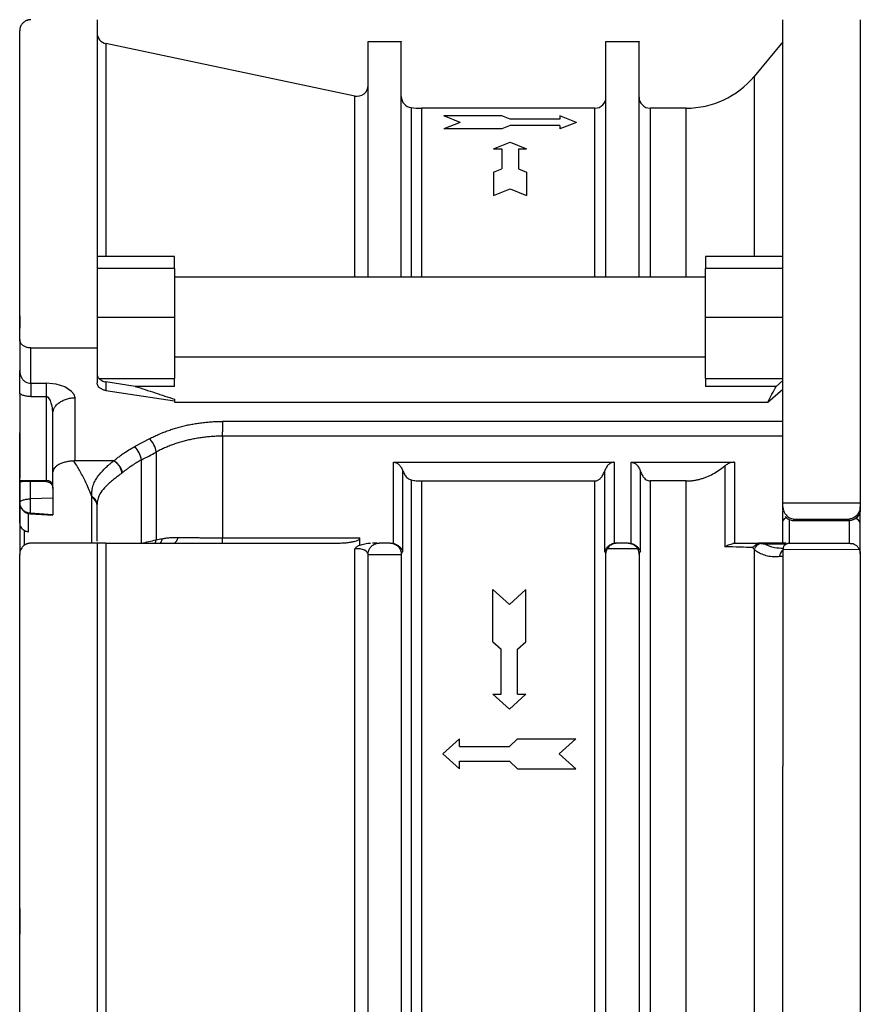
# Model space of a CAD drawing. Header units: millimetres. Extents: x 0 to 420, y 0 to 297.
# Tile 5 of 7: x 191 to 229, y 172 to 217. Entities that reach past the tile are written whole.
import ezdxf

# ---------------------------------------------------------------- set-up
doc = ezdxf.new("R2010")
doc.units = ezdxf.units.MM

msp = doc.modelspace()

# ---------------------------------------------------------------- linework, layer by layer
at = {"color": 7}
for p, q in [((206.147, 213.231), (194.897, 215.6)), ((194.897, 215.6), (194.897, 205.98)), ((208.252, 215.683), (206.748, 215.683)), ((219.002, 215.683), (217.498, 215.683)), ((225.502, 215.685), (224.199, 214.123)), ((224.199, 214.123), (224.199, 205.98)), ((206.147, 205.055), (206.147, 213.231)), ((208.691, 212.712), (208.691, 205.055)), ((217, 212.683), (209.166, 212.683)), ((209.166, 212.683), (209.166, 205.055)), ((212.791, 212.344), (210.166, 212.344)), ((210.916, 212.044), (210.166, 212.344)), ((213.166, 212.194), (212.791, 212.344)), ((216.166, 212.044), (215.416, 212.344)), ((215.416, 212.344), (215.416, 212.194)), ((217, 205.055), (217, 212.683)), ((221.127, 212.683), (219.5, 212.683)), ((219.5, 212.683), (219.5, 205.055)), ((221.127, 205.055), (221.127, 212.683)), ((210.916, 212.044), (210.166, 211.744)), ((213.166, 211.894), (212.791, 211.744)), ((215.416, 212.194), (213.166, 212.194)), ((215.416, 211.894), (213.166, 211.894)), ((216.166, 212.044), (215.416, 211.744)), ((215.416, 211.894), (215.416, 211.744)), ((212.791, 211.744), (210.166, 211.744)), ((212.416, 210.844), (213.166, 211.144)), ((213.166, 211.144), (213.916, 210.844)), ((212.416, 210.844), (212.791, 210.844)), ((212.791, 210.844), (212.791, 209.944)), ((213.541, 210.844), (213.541, 209.944)), ((213.541, 210.844), (213.916, 210.844)), ((212.416, 209.794), (212.791, 209.944)), ((212.416, 209.794), (212.416, 208.744)), ((213.541, 209.944), (213.916, 209.794)), ((213.916, 209.794), (213.916, 208.744)), ((212.416, 208.744), (213.166, 209.044)), ((213.166, 209.044), (213.916, 208.744)), ((198.002, 205.98), (194.498, 205.98)), ((225.502, 205.98), (221.998, 205.98)), ((198, 205.442), (194.5, 205.442)), ((225.5, 205.442), (222, 205.442)), ((198, 205.055), (222, 205.055)), ((194.5, 203.234), (198, 203.234)), ((222, 203.234), (225.5, 203.234)), ((191, 202.23), (191, 200.835)), ((191.5, 200.25), (191.5, 201.847)), ((191.5, 201.847), (194.5, 201.847)), ((194.5, 201.847), (194.5, 200.272)), ((222, 201.425), (198, 201.425)), ((194.576, 200.474), (198, 200.474)), ((194.897, 200.313), (194.897, 199.924)), ((196.224, 200.112), (194.897, 200.313)), ((198, 200.112), (198, 200.474)), ((222, 200.474), (225.5, 200.474)), ((222, 200.474), (222, 200.112)), ((225.198, 200.112), (225.5, 200.373)), ((191.5, 200.25), (192.2, 200.25)), ((191.5, 200.25), (191.5, 199.646)), ((194.897, 199.924), (198, 199.46)), ((198, 200.112), (196.224, 200.112)), ((225.198, 200.112), (222, 200.112)), ((224.818, 199.402), (225.5, 199.984)), ((191.5, 199.646), (192.2, 199.646)), ((192.2, 199.646), (192.2, 195.861)), ((193.5, 196.74), (193.5, 199.588)), ((198, 199.46), (198, 199.402)), ((198, 199.402), (224.818, 199.402)), ((192.5, 198.881), (192.496, 198.961)), ((225.5, 198.527), (200.167, 198.527)), ((200.167, 198.527), (200.167, 198.057)), ((200.167, 197.86), (200.167, 198.057)), ((196.867, 197.744), (196.2, 197.388)), ((225.5, 197.86), (200.167, 197.86)), ((200.167, 197.86), (200.167, 193.268)), ((197.167, 197.141), (197.167, 193.173)), ((196.5, 193.027), (196.5, 196.786)), ((207.899, 193.014), (207.899, 196.682)), ((207.899, 196.682), (217.866, 196.682)), ((208.324, 192.657), (208.324, 196.282)), ((217.433, 196.261), (217.433, 192.651)), ((217.866, 196.682), (217.866, 193.015)), ((218.634, 193.015), (218.634, 196.682)), ((218.634, 196.682), (223.306, 196.682)), ((219.067, 192.651), (219.067, 196.261)), ((222.87, 196.514), (222.87, 192.862)), ((223.306, 196.682), (223.306, 193.02)), ((191, 195.861), (192.2, 195.861)), ((192.2, 195.808), (191.467, 195.807)), ((208.691, 195.884), (208.691, 148.477)), ((209.166, 195.836), (209.166, 148.526)), ((209.166, 195.836), (217, 195.836)), ((217, 148.526), (217, 195.836)), ((219.5, 195.836), (219.5, 148.526)), ((221.127, 195.836), (219.5, 195.836)), ((221.127, 148.526), (221.127, 195.836)), ((192.5, 195.512), (192.5, 195.063)), ((192.5, 195.063), (191.467, 195.028)), ((194.5, 193.119), (194.5, 194.769)), ((225.5, 194.849), (229, 194.849)), ((225.5, 194.518), (225.5, 194.671)), ((225.5, 194.023), (225.5, 194.485)), ((229, 194.549), (229, 194.671)), ((229, 193.917), (229, 194.502)), ((191.394, 193.535), (191.393, 194.367)), ((192.5, 194.309), (191.467, 194.378)), ((191.467, 194.355), (191.467, 194.378)), ((225.8, 192.989), (225.8, 194.079)), ((226, 194.054), (225.962, 194.055)), ((225.973, 194.049), (228.5, 194.049)), ((226, 194.108), (228.5, 194.108)), ((226, 194.054), (226, 194.108)), ((226, 194.054), (228.5, 194.054)), ((228.5, 194.054), (228.5, 194.108)), ((228.5, 194.054), (228.5, 194.049)), ((228.5, 194.049), (228.5, 193.006)), ((191.2, 193.605), (191.199, 193.564)), ((191.2, 193.564), (191.2, 192.923)), ((200.167, 193.026), (200.167, 193.268)), ((200.167, 193.268), (206.375, 193.268)), ((206.375, 192.939), (206.375, 193.268)), ((194.5, 193.026), (191.5, 193.026)), ((194.897, 193.026), (194.897, 144.055)), ((206.147, 147.6), (206.147, 192.771)), ((207.75, 193.026), (207.25, 193.026)), ((218.941, 192.762), (217.559, 192.762)), ((218.5, 193.026), (218, 193.026)), ((224.199, 192.749), (224.199, 146.139)), ((224.489, 193.026), (224.43, 193.026)), ((225.647, 193.026), (224.489, 193.026)), ((224.668, 192.989), (225.681, 192.989)), ((228.964, 192.729), (225.5, 192.735)), ((228.538, 193.006), (225.77, 193.006)), ((208.25, 192.492), (206.75, 192.492)), ((212.384, 190.928), (213.134, 190.253)), ((212.384, 188.565), (212.384, 190.928)), ((213.134, 190.253), (213.884, 190.928)), ((213.884, 188.565), (213.884, 190.928)), ((212.384, 188.565), (212.759, 188.228)), ((213.509, 188.228), (213.884, 188.565)), ((212.759, 186.203), (212.759, 188.228)), ((213.509, 186.203), (213.509, 188.228)), ((212.384, 186.203), (213.134, 185.528)), ((212.384, 186.203), (212.759, 186.203)), ((213.134, 185.528), (213.884, 186.203)), ((213.509, 186.203), (213.884, 186.203)), ((210.134, 183.503), (210.884, 184.178)), ((210.884, 183.84), (210.884, 184.178)), ((210.884, 183.84), (213.134, 183.84)), ((213.134, 183.84), (213.509, 184.178)), ((213.509, 184.178), (216.134, 184.178)), ((215.384, 183.503), (216.134, 184.178)), ((210.134, 183.503), (210.884, 182.828)), ((215.384, 183.503), (216.134, 182.828)), ((210.884, 183.165), (213.134, 183.165)), ((210.884, 182.828), (210.884, 183.165)), ((213.134, 183.165), (213.509, 182.828)), ((213.509, 182.828), (216.134, 182.828))]:
    msp.add_line(p, q, dxfattribs=at)
at = {"color": 7, "flags": 128}
for points in [[(193.5, 199.588), (193.459, 199.745), (193.348, 199.881), (193.035, 200.083), (192.646, 200.208), (192.2, 200.25)], [(197.958, 193.026), (197.989, 193.03), (198.019, 193.043), (198.048, 193.066), (198.075, 193.096), (198.1, 193.134), (198.123, 193.179), (198.142, 193.231), (198.159, 193.287)]]:
    msp.add_lwpolyline(points, dxfattribs=at)
at = {"color": 7}
for centre, radius, start, end in [((195, 216.089), 0.5, 180, 258.1113), ((221.127, 216.683), 4, 270, 320.1944), ((206.25, 213.721), 0.5, 258.1113, 0), ((208.75, 213.208), 0.5, 180, 263.1658), ((217, 213.183), 0.5, 270, 0), ((219.5, 213.183), 0.5, 180, 270), ((209.166, 216.683), 4, 263.1658, 270), ((225.997, 203.036), 34.998, 179.5686, 180.4826), ((196.153, 197.013), 1.022, 7.196, 45.6959), ((195.486, 196.657), 1.022, 7.2281, 45.6972), ((192.217, 195.578), 0.284, 3.9433, 93.4632), ((194.073, 194.708), 0.427, 1.6156, 63.5352), ((228.5, 194.549), 0.5, 270, 359.9882), ((225.688, 193.972), 0.195, 94.5644, 165.0409), ((228.722, 193.858), 0.284, 11.8883, 77.963), ((196.696, 193.231), 0.474, 333.8232, 352.9063), ((197.034, 193.26), 0.408, 323.5147, 355.6132), ((225.809, 192.348), 0.47, 131.7468, 169.6924)]:
    msp.add_arc(centre, radius, start, end, dxfattribs=at)
for points, knots in [([(191.5, 216.683), (191.488, 216.683), (191.464, 216.683), (191.429, 216.679), (191.395, 216.673), (191.362, 216.664), (191.329, 216.654), (191.297, 216.641), (191.247, 216.616), (191.186, 216.576), (191.125, 216.517), (191.074, 216.45), (191.034, 216.371), (191.005, 216.282), (191.002, 216.216), (191, 216.183)], [0, 0, 0, 0, 0.018273, 0.037408, 0.058375, 0.081921, 0.108574, 0.138702, 0.172559, 0.271521, 0.390539, 0.518266, 0.657177, 0.827389, 1, 1, 1, 1]), ([(194.5, 216.683), (194.5, 216.07), (194.5, 215.287), (194.5, 213.397), (194.5, 212.291), (194.5, 209.78), (194.5, 208.375), (194.5, 205.301), (194.5, 203.631), (194.5, 201.847)], [0, 0, 0, 0, 0.25, 0.25, 0.5, 0.5, 0.75, 0.75, 1, 1, 1, 1]), ([(225.5, 194.849), (225.5, 197.496), (225.5, 199.996), (225.5, 204.601), (225.5, 206.707), (225.5, 210.442), (225.5, 212.072), (225.5, 214.793), (225.5, 215.884), (225.5, 216.683)], [0, 0, 0, 0, 0.25, 0.25, 0.5, 0.5, 0.75, 0.75, 1, 1, 1, 1]), ([(229, 216.683), (229, 215.884), (229, 214.793), (229, 212.072), (229, 210.442), (229, 206.707), (229, 204.601), (229, 199.996), (229, 197.496), (229, 194.849)], [0, 0, 0, 0, 0.25, 0.25, 0.5, 0.5, 0.75, 0.75, 1, 1, 1, 1]), ([(191, 202.23), (191, 205.476), (191, 208.332), (191, 213.044), (191, 214.899), (191, 216.183)], [0, 0, 0, 0, 0.5, 0.5, 1, 1, 1, 1]), ([(206.75, 205.055), (206.75, 205.878), (206.75, 207.523), (206.75, 209.638), (206.75, 211.475), (206.75, 212.994), (206.75, 214.186), (206.75, 215.056), (206.75, 215.541), (206.75, 215.74), (206.75, 215.683), (206.75, 215.683)], [0, 0, 0, 0, 0.124989, 0.249978, 0.374967, 0.499956, 0.624944, 0.749933, 0.874922, 0.999911, 1, 1, 1, 1]), ([(208.25, 205.055), (208.25, 205.878), (208.25, 207.523), (208.25, 209.638), (208.25, 211.475), (208.25, 212.994), (208.25, 214.186), (208.25, 215.056), (208.25, 215.541), (208.25, 215.74), (208.25, 215.683), (208.25, 215.683)], [0, 0, 0, 0, 0.124989, 0.249978, 0.374967, 0.499956, 0.624944, 0.749933, 0.874922, 0.999911, 1, 1, 1, 1]), ([(217.5, 205.055), (217.5, 205.878), (217.5, 207.523), (217.5, 209.638), (217.5, 211.475), (217.5, 212.994), (217.5, 214.186), (217.5, 215.056), (217.5, 215.541), (217.5, 215.74), (217.5, 215.683), (217.5, 215.683)], [0, 0, 0, 0, 0.124989, 0.249978, 0.374967, 0.499956, 0.624944, 0.749933, 0.874922, 0.999911, 1, 1, 1, 1]), ([(219, 205.055), (219, 205.878), (219, 207.523), (219, 209.638), (219, 211.475), (219, 212.994), (219, 214.186), (219, 215.056), (219, 215.541), (219, 215.74), (219, 215.683), (219, 215.683)], [0, 0, 0, 0, 0.124989, 0.249978, 0.374967, 0.499956, 0.624944, 0.749933, 0.874922, 0.999911, 1, 1, 1, 1]), ([(198, 205.442), (198, 205.599), (198, 205.909), (198, 205.954), (198, 205.976)], [0, 0, 0, 0, 0.507856, 1, 1, 1, 1]), ([(222, 205.976), (222, 205.954), (222, 205.909), (222, 205.599), (222, 205.442)], [0, 0, 0, 0, 0.492144, 1, 1, 1, 1]), ([(222, 202.336), (222, 202.378), (222, 202.461), (222, 202.583), (222, 202.702), (222, 202.855), (222, 203.04), (222, 203.169), (222, 203.234)], [0, 0, 0, 0, 0.125194, 0.249932, 0.374736, 0.500128, 0.749932, 1, 1, 1, 1]), ([(191.5, 201.847), (191.48, 201.848), (191.438, 201.849), (191.376, 201.858), (191.315, 201.873), (191.255, 201.895), (191.198, 201.924), (191.142, 201.961), (191.08, 202.018), (191.016, 202.107), (191.006, 202.185), (191, 202.23)], [0, 0, 0, 0, 0.077933, 0.157962, 0.240096, 0.324343, 0.410711, 0.499206, 0.609297, 0.776339, 1, 1, 1, 1]), ([(198, 202.336), (198, 202.01), (198, 201.663), (198, 201.016), (198, 200.715), (198, 200.474)], [0, 0, 0, 0, 0.5, 0.5, 1, 1, 1, 1]), ([(222, 200.474), (222, 200.715), (222, 201.016), (222, 201.663), (222, 202.01), (222, 202.336)], [0, 0, 0, 0, 0.5, 0.5, 1, 1, 1, 1]), ([(191, 199.773), (191, 199.797), (191, 199.846), (190.999, 199.925), (190.999, 200.007), (191, 200.091), (191, 200.176), (191, 200.278), (191, 200.401), (191, 200.536), (191, 200.683), (191, 200.78), (191, 200.835)], [0, 0, 0, 0, 0.074032, 0.150056, 0.22729, 0.305092, 0.382998, 0.460731, 0.585165, 0.720817, 0.84033, 1, 1, 1, 1]), ([(191, 200.835), (191.001, 200.808), (191.002, 200.756), (191.015, 200.681), (191.034, 200.611), (191.059, 200.547), (191.089, 200.489), (191.124, 200.438), (191.177, 200.376), (191.259, 200.311), (191.375, 200.259), (191.459, 200.253), (191.5, 200.25)], [0, 0, 0, 0, 0.093591, 0.182645, 0.267252, 0.347517, 0.42356, 0.495527, 0.563586, 0.712598, 0.857265, 1, 1, 1, 1]), ([(194.5, 200.678), (194.501, 200.659), (194.503, 200.622), (194.518, 200.568), (194.541, 200.518), (194.564, 200.489), (194.576, 200.474)], [0, 0, 0, 0, 0.254266, 0.502388, 0.749299, 1, 1, 1, 1]), ([(194.897, 199.924), (194.877, 199.928), (194.836, 199.935), (194.776, 199.953), (194.717, 199.978), (194.661, 200.009), (194.6, 200.055), (194.546, 200.116), (194.507, 200.193), (194.502, 200.246), (194.5, 200.272)], [0, 0, 0, 0, 0.090284, 0.185893, 0.286374, 0.391038, 0.498975, 0.671928, 0.840232, 1, 1, 1, 1]), ([(194.576, 200.474), (194.588, 200.461), (194.613, 200.434), (194.66, 200.4), (194.721, 200.364), (194.799, 200.332), (194.864, 200.319), (194.897, 200.313)], [0, 0, 0, 0, 0.166312, 0.331697, 0.499144, 0.748919, 1, 1, 1, 1]), ([(191, 199.811), (191, 199.668), (191, 199.496), (191, 199.352), (191, 199.272), (191, 199.184), (191, 199.094), (191, 199.073), (191, 199.063)], [0, 0, 0, 0, 0.361803, 0.433489, 0.539049, 0.678489, 0.851798, 1, 1, 1, 1]), ([(192.2, 200.25), (192.2, 200.172), (192.2, 200.069), (192.2, 199.853), (192.2, 199.74), (192.2, 199.646)], [0, 0, 0, 0, 0.5, 0.5, 1, 1, 1, 1]), ([(196.224, 200.112), (196.522, 200.015), (197.114, 199.822), (197.706, 199.627), (198, 199.531)], [0, 0, 0, 0, 0.502479, 1, 1, 1, 1]), ([(224.818, 199.402), (224.88, 199.52), (225.007, 199.757), (225.134, 199.993), (225.198, 200.112)], [0, 0, 0, 0, 0.498619, 1, 1, 1, 1]), ([(191.5, 199.646), (191.47, 199.647), (191.409, 199.648), (191.32, 199.66), (191.234, 199.679), (191.152, 199.704), (191.073, 199.735), (191.024, 199.761), (191, 199.773)], [0, 0, 0, 0, 0.172406, 0.342519, 0.510286, 0.675764, 0.839003, 1, 1, 1, 1]), ([(191, 199.773), (191, 199.372), (191, 198.57), (191, 197.517), (191, 196.621), (191, 196.167), (191, 195.955)], [0, 0, 0, 0, 0.257985, 0.515969, 0.773953, 1, 1, 1, 1]), ([(192.224, 199.643), (192.22, 199.644), (192.212, 199.646), (192.204, 199.646), (192.2, 199.646)], [0, 0, 0, 0, 0.505035, 1, 1, 1, 1]), ([(192.496, 198.961), (192.496, 198.961), (192.49, 199.078), (192.459, 199.266), (192.39, 199.486), (192.314, 199.591), (192.264, 199.631), (192.236, 199.639), (192.224, 199.643)], [0, 0, 0, 0, 0.002502, 0.451026, 0.757491, 0.890948, 0.949008, 1, 1, 1, 1]), ([(192.5, 198.881), (192.501, 198.903), (192.503, 198.957), (192.524, 199.048), (192.561, 199.13), (192.611, 199.207), (192.677, 199.288), (192.787, 199.384), (192.94, 199.47), (193.085, 199.526), (193.209, 199.561), (193.304, 199.581), (193.402, 199.593), (193.467, 199.59), (193.5, 199.588)], [0, 0, 0, 0, 0.0594, 0.142529, 0.249373, 0.292796, 0.3742, 0.49899, 0.623919, 0.749026, 0.811853, 0.874698, 0.937396, 1, 1, 1, 1]), ([(192.498, 198.96), (192.499, 198.96), (192.501, 198.96), (192.506, 198.969), (192.511, 198.988), (192.515, 199.001)], [0, 0, 0, 0, 0.103286, 0.38668, 1, 1, 1, 1]), ([(192.5, 195.598), (192.5, 195.651), (192.5, 195.757), (192.5, 195.929), (192.5, 196.112), (192.5, 196.364), (192.5, 196.654), (192.5, 197.113), (192.5, 197.578), (192.5, 198.089), (192.5, 198.476), (192.5, 198.746), (192.5, 198.881)], [0, 0, 0, 0, 0.066706, 0.133409, 0.20011, 0.27184, 0.399781, 0.488634, 0.700069, 0.800051, 0.900029, 1, 1, 1, 1]), ([(196.867, 197.744), (196.931, 197.778), (197.059, 197.844), (197.258, 197.936), (197.463, 198.023), (197.672, 198.102), (197.885, 198.176), (198.103, 198.242), (198.324, 198.302), (198.548, 198.355), (198.774, 198.401), (199.003, 198.44), (199.234, 198.471), (199.466, 198.496), (199.699, 198.514), (199.933, 198.525), (200.089, 198.526), (200.167, 198.527)], [0, 0, 0, 0, 0.067371, 0.134642, 0.201809, 0.268877, 0.335844, 0.402712, 0.469478, 0.536144, 0.60271, 0.669176, 0.73554, 0.801804, 0.867973, 0.934044, 1, 1, 1, 1]), ([(191, 193.924), (191, 194.016), (191, 194.242), (191, 194.631), (191, 195.126), (191, 195.713), (191, 196.273), (191, 196.735), (191, 197.146), (191, 197.56), (191, 197.86), (191, 198.005)], [0, 0, 0, 0, 0.058513, 0.142676, 0.252486, 0.387944, 0.549047, 0.659377, 0.73958, 0.873626, 1, 1, 1, 1]), ([(200.167, 197.86), (200.091, 197.859), (199.939, 197.858), (199.711, 197.846), (199.484, 197.828), (199.258, 197.801), (199.033, 197.768), (198.811, 197.727), (198.591, 197.678), (198.375, 197.623), (198.162, 197.56), (197.953, 197.49), (197.748, 197.413), (197.548, 197.329), (197.354, 197.239), (197.229, 197.174), (197.167, 197.141)], [0, 0, 0, 0, 0.070809, 0.141705, 0.212691, 0.283768, 0.354938, 0.426205, 0.497568, 0.569032, 0.640596, 0.712264, 0.784036, 0.855916, 0.927903, 1, 1, 1, 1]), ([(195.252, 196.738), (195.281, 196.764), (195.347, 196.82), (195.461, 196.912), (195.574, 196.998), (195.731, 197.11), (195.928, 197.239), (196.11, 197.339), (196.2, 197.388)], [0, 0, 0, 0, 0.104902, 0.234635, 0.392703, 0.478958, 0.741518, 1, 1, 1, 1]), ([(193.5, 196.74), (193.468, 196.74), (193.403, 196.739), (193.307, 196.731), (193.213, 196.719), (193.091, 196.697), (192.945, 196.658), (192.791, 196.594), (192.664, 196.517), (192.571, 196.43), (192.511, 196.337), (192.504, 196.274), (192.5, 196.243)], [0, 0, 0, 0, 0.060743, 0.120821, 0.180843, 0.241417, 0.364979, 0.489271, 0.615197, 0.742443, 0.870752, 1, 1, 1, 1]), ([(194.257, 195.136), (194.178, 195.329), (194.031, 195.693), (193.783, 196.19), (193.585, 196.532), (193.458, 196.703), (193.436, 196.734)], [0, 0, 0, 0, 0.352035, 0.664436, 0.940445, 1, 1, 1, 1]), ([(195.252, 196.746), (195.138, 196.746), (194.845, 196.746), (194.383, 196.743), (193.913, 196.741), (193.622, 196.74), (193.5, 196.74)], [0, 0, 0, 0, 0.195872, 0.50009, 0.791894, 1, 1, 1, 1]), ([(194.258, 195.137), (194.257, 195.175), (194.255, 195.249), (194.261, 195.354), (194.277, 195.468), (194.304, 195.587), (194.355, 195.742), (194.443, 195.917), (194.614, 196.159), (194.806, 196.363), (194.992, 196.531), (195.08, 196.607), (195.166, 196.683), (195.225, 196.732), (195.253, 196.755)], [0, 0, 0, 0, 0.06145, 0.122808, 0.184253, 0.26602, 0.344763, 0.48028, 0.613607, 0.826672, 0.870463, 0.917418, 0.961677, 1, 1, 1, 1]), ([(195.253, 196.755), (195.266, 196.746), (195.3, 196.725), (195.361, 196.679), (195.44, 196.604), (195.519, 196.504), (195.583, 196.393), (195.623, 196.288), (195.631, 196.227), (195.634, 196.198)], [0, 0, 0, 0, 0.069604, 0.175038, 0.319228, 0.502878, 0.678119, 0.845182, 1, 1, 1, 1]), ([(195.253, 196.755), (195.303, 196.725), (195.353, 196.685), (195.439, 196.597), (195.476, 196.548), (195.534, 196.454), (195.56, 196.401), (195.596, 196.291), (195.605, 196.235), (195.605, 196.183)], [0, 0, 0, 0, 0.25, 0.25, 0.5, 0.5, 0.75, 0.75, 1, 1, 1, 1]), ([(196.5, 196.786), (196.464, 196.766), (196.38, 196.72), (196.22, 196.624), (196.072, 196.527), (195.93, 196.429), (195.826, 196.353), (195.722, 196.272), (195.661, 196.221), (195.634, 196.198)], [0, 0, 0, 0, 0.111737, 0.264187, 0.518895, 0.610368, 0.763613, 0.895083, 1, 1, 1, 1]), ([(207.899, 196.682), (207.917, 196.681), (207.952, 196.679), (208.005, 196.665), (208.056, 196.641), (208.106, 196.608), (208.177, 196.547), (208.259, 196.441), (208.302, 196.337), (208.324, 196.282)], [0, 0, 0, 0, 0.086179, 0.172996, 0.263017, 0.358546, 0.461521, 0.712529, 1, 1, 1, 1]), ([(208.324, 196.282), (208.337, 196.25), (208.362, 196.187), (208.411, 196.1), (208.468, 196.023), (208.534, 195.958), (208.609, 195.908), (208.664, 195.892), (208.691, 195.884)], [0, 0, 0, 0, 0.186199, 0.360913, 0.526667, 0.697447, 0.852613, 1, 1, 1, 1]), ([(217, 195.836), (217.018, 195.837), (217.055, 195.839), (217.109, 195.855), (217.162, 195.88), (217.213, 195.916), (217.285, 195.981), (217.368, 196.094), (217.41, 196.203), (217.433, 196.261)], [0, 0, 0, 0, 0.084952, 0.17074, 0.260116, 0.355524, 0.458979, 0.711044, 1, 1, 1, 1]), ([(217.866, 196.682), (217.848, 196.681), (217.811, 196.679), (217.757, 196.663), (217.704, 196.638), (217.652, 196.603), (217.582, 196.539), (217.499, 196.427), (217.456, 196.32), (217.433, 196.261)], [0, 0, 0, 0, 0.084425, 0.171286, 0.262211, 0.358616, 0.461683, 0.705484, 1, 1, 1, 1]), ([(218.634, 196.682), (218.652, 196.681), (218.689, 196.679), (218.744, 196.664), (218.796, 196.639), (218.847, 196.603), (218.919, 196.539), (219.003, 196.427), (219.045, 196.319), (219.067, 196.261)], [0, 0, 0, 0, 0.085759, 0.172168, 0.261924, 0.357442, 0.460733, 0.71193, 1, 1, 1, 1]), ([(219.067, 196.261), (219.078, 196.232), (219.099, 196.174), (219.14, 196.094), (219.186, 196.022), (219.244, 195.952), (219.316, 195.89), (219.406, 195.844), (219.469, 195.838), (219.5, 195.836)], [0, 0, 0, 0, 0.14735, 0.285771, 0.416721, 0.54192, 0.707703, 0.856502, 1, 1, 1, 1]), ([(221.127, 195.836), (221.179, 195.837), (221.284, 195.839), (221.44, 195.855), (221.597, 195.881), (221.752, 195.918), (221.907, 195.965), (222.105, 196.039), (222.341, 196.152), (222.613, 196.315), (222.783, 196.447), (222.87, 196.514)], [0, 0, 0, 0, 0.08232, 0.16472, 0.247567, 0.331221, 0.416033, 0.502337, 0.662156, 0.827505, 1, 1, 1, 1]), ([(223.306, 196.682), (223.281, 196.681), (223.231, 196.679), (223.156, 196.665), (223.082, 196.641), (223.009, 196.608), (222.938, 196.566), (222.893, 196.532), (222.87, 196.514)], [0, 0, 0, 0, 0.156382, 0.314992, 0.477329, 0.64479, 0.81864, 1, 1, 1, 1]), ([(191.012, 195.8), (191.009, 195.8), (191.005, 195.801), (191.001, 195.807), (191, 195.814), (191, 195.818)], [0, 0, 0, 0, 0.305271, 0.637899, 1, 1, 1, 1]), ([(191, 195.818), (191, 195.733), (191, 195.568), (191, 195.325), (191, 195.132), (191, 194.983), (191, 194.91), (191, 194.875)], [0, 0, 0, 0, 0.271542, 0.527537, 0.770753, 0.887256, 1, 1, 1, 1]), ([(191.467, 195.807), (191.447, 195.807), (191.407, 195.807), (191.348, 195.807), (191.29, 195.807), (191.233, 195.806), (191.177, 195.806), (191.122, 195.805), (191.075, 195.803), (191.035, 195.802), (191.02, 195.801), (191.012, 195.8)], [0, 0, 0, 0, 0.085197, 0.174183, 0.266854, 0.36297, 0.462192, 0.584744, 0.720379, 0.839197, 1, 1, 1, 1]), ([(192.2, 195.808), (192.214, 195.808), (192.244, 195.807), (192.287, 195.797), (192.33, 195.781), (192.371, 195.757), (192.422, 195.716), (192.483, 195.637), (192.494, 195.558), (192.5, 195.512)], [0, 0, 0, 0, 0.083904, 0.171707, 0.263949, 0.361095, 0.463543, 0.684429, 1, 1, 1, 1]), ([(195.605, 196.183), (195.573, 196.158), (195.508, 196.109), (195.414, 196.037), (195.323, 195.965), (195.201, 195.867), (195.053, 195.743), (194.923, 195.622), (194.763, 195.458), (194.642, 195.299), (194.559, 195.121), (194.523, 194.997), (194.503, 194.885), (194.501, 194.806), (194.5, 194.769)], [0, 0, 0, 0, 0.044947, 0.090778, 0.137538, 0.185267, 0.288899, 0.400068, 0.455816, 0.668924, 0.774978, 0.852896, 0.930567, 1, 1, 1, 1]), ([(195.634, 196.198), (195.629, 196.197), (195.62, 196.196), (195.61, 196.187), (195.605, 196.183)], [0, 0, 0, 0, 0.50903, 1, 1, 1, 1]), ([(208.691, 195.884), (208.73, 195.877), (208.809, 195.862), (208.928, 195.847), (209.047, 195.837), (209.127, 195.836), (209.166, 195.836)], [0, 0, 0, 0, 0.251715, 0.50186, 0.751074, 1, 1, 1, 1]), ([(192.5, 195.5), (192.5, 195.501), (192.5, 195.501), (192.5, 195.509), (192.5, 195.524), (192.5, 195.551), (192.5, 195.582), (192.5, 195.598)], [0, 0, 0, 0, 0.16665, 0.333316, 0.500022, 0.750056, 1, 1, 1, 1]), ([(191, 194.875), (191.001, 194.878), (191.002, 194.883), (191.012, 194.899), (191.034, 194.919), (191.072, 194.943), (191.128, 194.969), (191.199, 194.99), (191.28, 195.007), (191.368, 195.021), (191.432, 195.025), (191.467, 195.028)], [0, 0, 0, 0, 0.072995, 0.158303, 0.256985, 0.3695, 0.495373, 0.630621, 0.74677, 0.863847, 1, 1, 1, 1]), ([(191.467, 195.028), (191.467, 194.955), (191.467, 194.871), (191.467, 194.719), (191.467, 194.651), (191.467, 194.544), (191.467, 194.49), (191.467, 194.406), (191.467, 194.379), (191.467, 194.378)], [0, 0, 0, 0, 0.25, 0.25, 0.5, 0.5, 0.75, 0.75, 1, 1, 1, 1]), ([(192.5, 195.063), (192.5, 194.988), (192.5, 194.902), (192.5, 194.727), (192.5, 194.64), (192.5, 194.489), (192.5, 194.424), (192.5, 194.335), (192.5, 194.31), (192.5, 194.309)], [0, 0, 0, 0, 0.25, 0.25, 0.5, 0.5, 0.75, 0.75, 1, 1, 1, 1]), ([(194.262, 195.089), (194.262, 195.097), (194.263, 195.109), (194.261, 195.124), (194.258, 195.132), (194.257, 195.136)], [0, 0, 0, 0, 0.551353, 0.807414, 1, 1, 1, 1]), ([(194.5, 194.769), (194.499, 194.788), (194.497, 194.827), (194.484, 194.884), (194.461, 194.94), (194.429, 194.995), (194.384, 195.049), (194.327, 195.098), (194.281, 195.124), (194.258, 195.137)], [0, 0, 0, 0, 0.130648, 0.258917, 0.388978, 0.528874, 0.678162, 0.835753, 1, 1, 1, 1]), ([(194.265, 193.026), (194.265, 193.154), (194.265, 193.923), (194.264, 194.56), (194.263, 195.09)], [0, 0, 0, 0, 0.166278, 1, 1, 1, 1]), ([(191.467, 194.378), (191.443, 194.38), (191.396, 194.385), (191.33, 194.405), (191.269, 194.431), (191.215, 194.464), (191.168, 194.501), (191.12, 194.549), (191.071, 194.614), (191.028, 194.7), (191.004, 194.791), (191.001, 194.849), (191, 194.875)], [0, 0, 0, 0, 0.094118, 0.1842, 0.270288, 0.35243, 0.43068, 0.505102, 0.622063, 0.754468, 0.891963, 1, 1, 1, 1]), ([(191, 194.854), (191, 194.813), (191, 194.706), (191, 194.532), (191, 194.383), (191, 194.25), (191, 194.097), (191, 193.732), (191, 193.195), (191, 192.737), (191, 192.512)], [0, 0, 0, 0, 0.053585, 0.139611, 0.225637, 0.2462, 0.312842, 0.42244, 0.715993, 1, 1, 1, 1]), ([(225.5, 194.671), (225.5, 194.692), (225.5, 194.733), (225.5, 194.793), (225.5, 194.83), (225.5, 194.849)], [0, 0, 0, 0, 0.334222, 0.665778, 1, 1, 1, 1]), ([(225.5, 194.671), (225.501, 194.654), (225.502, 194.618), (225.511, 194.563), (225.526, 194.508), (225.547, 194.454), (225.574, 194.401), (225.607, 194.349), (225.653, 194.291), (225.719, 194.228), (225.8, 194.173), (225.896, 194.129), (225.961, 194.115), (226, 194.108)], [0, 0, 0, 0, 0.055785, 0.113203, 0.172875, 0.235358, 0.301136, 0.370625, 0.444176, 0.565535, 0.707379, 0.828384, 1, 1, 1, 1]), ([(229, 194.671), (228.999, 194.654), (228.998, 194.618), (228.989, 194.563), (228.975, 194.508), (228.954, 194.454), (228.926, 194.4), (228.893, 194.349), (228.847, 194.291), (228.781, 194.228), (228.7, 194.173), (228.605, 194.129), (228.539, 194.115), (228.5, 194.108)], [0, 0, 0, 0, 0.055785, 0.113203, 0.172875, 0.235358, 0.301136, 0.370625, 0.444176, 0.565535, 0.707379, 0.828384, 1, 1, 1, 1]), ([(229, 194.549), (229, 194.419), (228.946, 194.29), (228.761, 194.107), (228.631, 194.054), (228.5, 194.054)], [0, 0, 0, 0, 0.5, 0.5, 1, 1, 1, 1]), ([(191.467, 194.355), (191.644, 194.344), (191.99, 194.323), (192.333, 194.302), (192.5, 194.292)], [0, 0, 0, 0, 0.512332, 1, 1, 1, 1]), ([(225.5, 193.026), (225.5, 193.059), (225.5, 193.125), (225.5, 193.233), (225.5, 193.349), (225.5, 193.512), (225.5, 193.731), (225.5, 193.926), (225.5, 194.023)], [0, 0, 0, 0, 0.125077, 0.24985, 0.374672, 0.499895, 0.74985, 1, 1, 1, 1]), ([(225.599, 194.246), (225.626, 194.214), (225.678, 194.152), (225.774, 194.093), (225.87, 194.058), (225.934, 194.052), (225.965, 194.05)], [0, 0, 0, 0, 0.272615, 0.527722, 0.768902, 1, 1, 1, 1]), ([(191, 193.924), (191, 193.867), (191.016, 193.806), (191.084, 193.693), (191.137, 193.642), (191.2, 193.605)], [0, 0, 0, 0, 0.5, 0.5, 1, 1, 1, 1]), ([(229, 192.549), (229, 192.579), (229, 192.704), (229, 193.158), (229, 193.664), (229, 193.917)], [0, 0, 0, 0, 0.136775, 0.568388, 1, 1, 1, 1]), ([(196.5, 193.027), (196.61, 193.05), (196.832, 193.098), (197.055, 193.148), (197.167, 193.173)], [0, 0, 0, 0, 0.496356, 1, 1, 1, 1]), ([(197.167, 193.173), (197.212, 193.182), (197.301, 193.201), (197.394, 193.219), (197.441, 193.228)], [0, 0, 0, 0, 0.501429, 1, 1, 1, 1]), ([(197.441, 193.228), (197.497, 193.238), (197.61, 193.258), (197.787, 193.277), (197.97, 193.288), (198.095, 193.288), (198.159, 193.287)], [0, 0, 0, 0, 0.241323, 0.488287, 0.741111, 1, 1, 1, 1]), ([(198.159, 193.287), (198.222, 193.286), (198.349, 193.284), (198.543, 193.281), (198.74, 193.278), (198.939, 193.275), (199.141, 193.273), (199.344, 193.271), (199.548, 193.27), (199.754, 193.269), (199.96, 193.269), (200.098, 193.268), (200.167, 193.268)], [0, 0, 0, 0, 0.102052, 0.203478, 0.304338, 0.404695, 0.504614, 0.60416, 0.703401, 0.802408, 0.901251, 1, 1, 1, 1]), ([(205.211, 193.026), (205.307, 193.026), (205.488, 193.028), (205.739, 193.043), (205.944, 193.067), (206.104, 193.098), (206.215, 193.13), (206.29, 193.163), (206.337, 193.194), (206.369, 193.229), (206.373, 193.256), (206.375, 193.268)], [0, 0, 0, 0, 0.227067, 0.42574, 0.596657, 0.719905, 0.81974, 0.878858, 0.92692, 0.96603, 1, 1, 1, 1]), ([(191.5, 193.026), (191.478, 193.025), (191.436, 193.023), (191.374, 193.011), (191.303, 192.988), (191.226, 192.948), (191.149, 192.886), (191.085, 192.811), (191.037, 192.723), (191.006, 192.626), (191.002, 192.559), (191, 192.526)], [0, 0, 0, 0, 0.077622, 0.153209, 0.228235, 0.349425, 0.471859, 0.599534, 0.729991, 0.864508, 1, 1, 1, 1]), ([(194.897, 193.026), (194.877, 193.026), (194.836, 193.025), (194.777, 193.025), (194.72, 193.025), (194.666, 193.025), (194.615, 193.026), (194.568, 193.025), (194.532, 193.026), (194.506, 193.025), (194.502, 193.025), (194.5, 193.026)], [0, 0, 0, 0, 0.085058, 0.173772, 0.26647, 0.363446, 0.464959, 0.58547, 0.722949, 0.833385, 1, 1, 1, 1]), ([(194.897, 193.026), (196.643, 193.026), (200.082, 193.026), (203.519, 193.026), (205.211, 193.026)], [0, 0, 0, 0, 0.507762, 1, 1, 1, 1]), ([(206.375, 192.939), (206.355, 192.928), (206.314, 192.906), (206.256, 192.867), (206.2, 192.822), (206.165, 192.788), (206.147, 192.771)], [0, 0, 0, 0, 0.236636, 0.481237, 0.735257, 1, 1, 1, 1]), ([(206.75, 192.526), (206.75, 192.592), (206.695, 192.66), (206.531, 192.736), (206.462, 192.756), (206.309, 192.778), (206.225, 192.779), (206.147, 192.771)], [0, 0, 0, 0, 0.5, 0.5, 0.75, 0.75, 1, 1, 1, 1]), ([(206.375, 192.939), (206.412, 192.949), (206.488, 192.969), (206.607, 192.999), (206.733, 193.021), (206.821, 193.024), (206.864, 193.026)], [0, 0, 0, 0, 0.231454, 0.473381, 0.742663, 1, 1, 1, 1]), ([(206.75, 192.526), (206.751, 192.547), (206.753, 192.591), (206.766, 192.655), (206.787, 192.717), (206.816, 192.777), (206.854, 192.833), (206.904, 192.89), (206.972, 192.945), (207.052, 192.988), (207.146, 193.019), (207.212, 193.023), (207.25, 193.026)], [0, 0, 0, 0, 0.064043, 0.132117, 0.204518, 0.281492, 0.363243, 0.449943, 0.571817, 0.712589, 0.831367, 1, 1, 1, 1]), ([(207.144, 193.026), (207.112, 193.025), (207.061, 193.025), (206.977, 193.025), (206.948, 193.025)], [0, 0, 0, 0, 0.648559, 1, 1, 1, 1]), ([(207.163, 193.026), (207.152, 193.026), (207.112, 193.026), (207.017, 193.026), (206.948, 193.026)], [0, 0, 0, 0, 0.269523, 1, 1, 1, 1]), ([(207.75, 193.026), (207.771, 193.025), (207.809, 193.023), (207.862, 193.014), (207.905, 193.001), (207.962, 192.98), (208.028, 192.945), (208.104, 192.883), (208.167, 192.808), (208.214, 192.72), (208.244, 192.626), (208.248, 192.558), (208.25, 192.526)], [0, 0, 0, 0, 0.090589, 0.168734, 0.234434, 0.28769, 0.428326, 0.550361, 0.678435, 0.795588, 0.902486, 1, 1, 1, 1]), ([(207.789, 193.026), (207.808, 193.025), (207.845, 193.024), (207.881, 193.017), (207.899, 193.014)], [0, 0, 0, 0, 0.505593, 1, 1, 1, 1]), ([(207.803, 193.025), (207.804, 193.025), (207.805, 193.025), (207.826, 193.022), (207.869, 193.014), (207.938, 192.992), (208.005, 192.959), (208.038, 192.933), (208.046, 192.927)], [0, 0, 0, 0, 0.094482, 0.265868, 0.423461, 0.702859, 0.931348, 1, 1, 1, 1]), ([(207.899, 193.014), (207.919, 193.008), (207.961, 192.998), (208.023, 192.971), (208.083, 192.937), (208.157, 192.882), (208.247, 192.792), (208.297, 192.706), (208.324, 192.657)], [0, 0, 0, 0, 0.110274, 0.224426, 0.342949, 0.466279, 0.702779, 1, 1, 1, 1]), ([(217.866, 193.015), (217.847, 193.011), (217.81, 193.002), (217.756, 192.981), (217.707, 192.956), (217.662, 192.928), (217.596, 192.878), (217.509, 192.79), (217.46, 192.7), (217.433, 192.651)], [0, 0, 0, 0, 0.098873, 0.194669, 0.287061, 0.375881, 0.46576, 0.706866, 1, 1, 1, 1]), ([(217.5, 192.526), (217.501, 192.547), (217.502, 192.587), (217.513, 192.643), (217.527, 192.69), (217.543, 192.729), (217.554, 192.752), (217.559, 192.762)], [0, 0, 0, 0, 0.262256, 0.493384, 0.69338, 0.862248, 1, 1, 1, 1]), ([(218, 193.026), (217.977, 193.025), (217.934, 193.023), (217.874, 193.01), (217.822, 192.994), (217.778, 192.974), (217.726, 192.946), (217.667, 192.902), (217.605, 192.838), (217.574, 192.786), (217.559, 192.762)], [0, 0, 0, 0, 0.13859, 0.261724, 0.369411, 0.461669, 0.538529, 0.710166, 0.863603, 1, 1, 1, 1]), ([(217.718, 192.938), (217.724, 192.942), (217.751, 192.961), (217.791, 192.983), (217.833, 193.004), (217.837, 193.007), (217.838, 193.009)], [0, 0, 0, 0, 0.087212, 0.391688, 0.791994, 1, 1, 1, 1]), ([(217.866, 193.015), (217.883, 193.018), (217.916, 193.024), (217.95, 193.025), (217.968, 193.026)], [0, 0, 0, 0, 0.494925, 1, 1, 1, 1]), ([(218.5, 193.026), (218.523, 193.025), (218.566, 193.023), (218.627, 193.01), (218.679, 192.994), (218.722, 192.974), (218.774, 192.946), (218.833, 192.902), (218.895, 192.838), (218.926, 192.786), (218.941, 192.762)], [0, 0, 0, 0, 0.138629, 0.261781, 0.369468, 0.461707, 0.538527, 0.710092, 0.86353, 1, 1, 1, 1]), ([(218.532, 193.026), (218.55, 193.025), (218.584, 193.024), (218.617, 193.018), (218.634, 193.015)], [0, 0, 0, 0, 0.505134, 1, 1, 1, 1]), ([(218.634, 193.015), (218.655, 193.01), (218.698, 193), (218.761, 192.973), (218.823, 192.939), (218.899, 192.883), (218.99, 192.79), (219.039, 192.701), (219.067, 192.651)], [0, 0, 0, 0, 0.110234, 0.224241, 0.342549, 0.465625, 0.701642, 1, 1, 1, 1]), ([(219, 192.526), (218.999, 192.546), (218.998, 192.587), (218.986, 192.648), (218.968, 192.706), (218.95, 192.743), (218.941, 192.762)], [0, 0, 0, 0, 0.253729, 0.502912, 0.750625, 1, 1, 1, 1]), ([(222.87, 192.862), (222.887, 192.872), (222.922, 192.891), (222.994, 192.928), (223.086, 192.968), (223.197, 193.003), (223.271, 193.015), (223.306, 193.02)], [0, 0, 0, 0, 0.129114, 0.258399, 0.521231, 0.773623, 1, 1, 1, 1]), ([(224.357, 193.012), (224.163, 193.013), (223.845, 193.016), (223.41, 193.017), (223.242, 193.017)], [0, 0, 0, 0, 0.61192, 1, 1, 1, 1]), ([(224.132, 192.823), (224.148, 192.842), (224.185, 192.885), (224.233, 192.919), (224.259, 192.938)], [0, 0, 0, 0, 0.450564, 1, 1, 1, 1]), ([(224.485, 193.02), (224.465, 193.01), (224.425, 192.99), (224.369, 192.951), (224.317, 192.907), (224.271, 192.857), (224.231, 192.804), (224.21, 192.767), (224.199, 192.749)], [0, 0, 0, 0, 0.17232, 0.344635, 0.515148, 0.682165, 0.844193, 1, 1, 1, 1]), ([(224.199, 192.749), (224.228, 192.725), (224.287, 192.677), (224.384, 192.615), (224.49, 192.558), (224.607, 192.51), (224.735, 192.47), (224.873, 192.442), (225.021, 192.425), (225.179, 192.42), (225.29, 192.428), (225.346, 192.433)], [0, 0, 0, 0, 0.09048, 0.186151, 0.286968, 0.392942, 0.504071, 0.620332, 0.741744, 0.868305, 1, 1, 1, 1]), ([(224.259, 192.938), (224.275, 192.948), (224.308, 192.968), (224.363, 192.992), (224.422, 193.011), (224.464, 193.017), (224.485, 193.021)], [0, 0, 0, 0, 0.23435, 0.48002, 0.735702, 1, 1, 1, 1]), ([(224.489, 193.026), (224.488, 193.026), (224.486, 193.025), (224.485, 193.025), (224.483, 193.025), (224.478, 193.024), (224.476, 193.023), (224.48, 193.022), (224.484, 193.02), (224.485, 193.019), (224.485, 193.018)], [0, 0, 0, 0, 0.120644, 0.240099, 0.355203, 0.4776, 0.58545, 0.726457, 0.904822, 1, 1, 1, 1]), ([(224.485, 193.018), (224.502, 193.017), (224.533, 193.013), (224.571, 193.007), (224.617, 192.999), (224.647, 192.993), (224.668, 192.989)], [0, 0, 0, 0, 0.271251, 0.509652, 0.656645, 1, 1, 1, 1]), ([(225.535, 192.791), (225.394, 192.789), (225.079, 192.785), (224.814, 192.917), (224.668, 192.989)], [0, 0, 0, 0, 0.44825, 1, 1, 1, 1]), ([(225.8, 193.005), (225.784, 193.006), (225.749, 193.008), (225.698, 192.999), (225.649, 192.982), (225.602, 192.954), (225.563, 192.918), (225.531, 192.869), (225.51, 192.809), (225.503, 192.761), (225.5, 192.735)], [0, 0, 0, 0, 0.114369, 0.245729, 0.38845, 0.498066, 0.629648, 0.747259, 0.868868, 1, 1, 1, 1]), ([(228.964, 192.729), (228.942, 192.77), (228.893, 192.86), (228.788, 192.943), (228.666, 192.998), (228.582, 193), (228.538, 193.001)], [0, 0, 0, 0, 0.224169, 0.492409, 0.731752, 1, 1, 1, 1]), ([(206.75, 182.338), (206.75, 182.559), (206.75, 182.999), (206.75, 183.656), (206.75, 184.311), (206.75, 184.962), (206.75, 185.61), (206.75, 186.255), (206.75, 186.897), (206.75, 187.663), (206.75, 188.55), (206.75, 189.553), (206.75, 190.545), (206.75, 191.526), (206.75, 192.17), (206.75, 192.492)], [0, 0, 0, 0, 0.062548, 0.125053, 0.187528, 0.249989, 0.312452, 0.374932, 0.437444, 0.500004, 0.600058, 0.700022, 0.799958, 0.89993, 1, 1, 1, 1]), ([(217.5, 182.338), (217.5, 182.559), (217.5, 183.001), (217.5, 183.661), (217.5, 184.318), (217.5, 184.971), (217.5, 185.621), (217.5, 186.269), (217.5, 186.913), (217.5, 187.681), (217.5, 188.571), (217.5, 189.577), (217.5, 190.572), (217.5, 191.556), (217.5, 192.202), (217.5, 192.526)], [0, 0, 0, 0, 0.062549, 0.125053, 0.187528, 0.249989, 0.312452, 0.374932, 0.437444, 0.500004, 0.600058, 0.700022, 0.799958, 0.89993, 1, 1, 1, 1]), ([(191, 128.183), (191, 129.049), (191, 130.174), (191, 132.903), (191, 134.507), (191, 138.137), (191, 140.163), (191, 144.567), (191, 146.945), (191, 151.967), (191, 154.613), (191, 160.078), (191, 162.898), (191, 168.614), (191, 171.509), (191, 177.275), (191, 180.145), (191, 182.951)], [0, 0, 0, 0, 0.125, 0.125, 0.25, 0.25, 0.375, 0.375, 0.5, 0.5, 0.625, 0.625, 0.75, 0.75, 0.875, 0.875, 1, 1, 1, 1]), ([(194.5, 182.951), (194.5, 180.073), (194.5, 177.128), (194.5, 171.213), (194.5, 168.244), (194.5, 162.39), (194.5, 159.505), (194.5, 153.928), (194.5, 151.235), (194.5, 146.141), (194.5, 143.739), (194.5, 139.316), (194.5, 137.294), (194.5, 133.705), (194.5, 132.138), (194.5, 129.517), (194.5, 128.462), (194.5, 127.683)], [0, 0, 0, 0, 0.125, 0.125, 0.25, 0.25, 0.375, 0.375, 0.5, 0.5, 0.625, 0.625, 0.75, 0.75, 0.875, 0.875, 1, 1, 1, 1]), ([(225.5, 127.683), (225.5, 128.462), (225.5, 129.517), (225.5, 132.138), (225.5, 133.705), (225.5, 137.294), (225.5, 139.316), (225.5, 143.739), (225.5, 146.141), (225.5, 151.235), (225.5, 153.928), (225.5, 159.505), (225.5, 162.39), (225.5, 168.244), (225.5, 171.213), (225.5, 177.128), (225.5, 180.073), (225.5, 182.951)], [0, 0, 0, 0, 0.125, 0.125, 0.25, 0.25, 0.375, 0.375, 0.5, 0.5, 0.625, 0.625, 0.75, 0.75, 0.875, 0.875, 1, 1, 1, 1]), ([(229, 182.951), (229, 180.073), (229, 177.128), (229, 171.213), (229, 168.244), (229, 162.39), (229, 159.505), (229, 153.928), (229, 151.235), (229, 146.141), (229, 143.739), (229, 139.316), (229, 137.294), (229, 133.705), (229, 132.138), (229, 129.517), (229, 128.462), (229, 127.683)], [0, 0, 0, 0, 0.125, 0.125, 0.25, 0.25, 0.375, 0.375, 0.5, 0.5, 0.625, 0.625, 0.75, 0.75, 0.875, 0.875, 1, 1, 1, 1]), ([(206.75, 143.693), (206.75, 143.853), (206.75, 144.171), (206.75, 144.656), (206.75, 145.146), (206.75, 145.642), (206.75, 146.143), (206.75, 146.65), (206.75, 147.163), (206.75, 148.213), (206.75, 149.835), (206.75, 152.092), (206.75, 154.432), (206.75, 157.662), (206.75, 161.85), (206.75, 166.164), (206.75, 169.642), (206.75, 172.24), (206.75, 174.824), (206.75, 176.951), (206.75, 178.633), (206.75, 179.875), (206.75, 181.111), (206.75, 181.929), (206.75, 182.338)], [0, 0, 0, 0, 0.015252, 0.030494, 0.04573, 0.060964, 0.076198, 0.091435, 0.10668, 0.121934, 0.184193, 0.246465, 0.309627, 0.372801, 0.500002, 0.627202, 0.690364, 0.753538, 0.815798, 0.878069, 0.908562, 0.939032, 0.969502, 1, 1, 1, 1]), ([(208.25, 182.338), (208.25, 178.991), (208.25, 175.547), (208.25, 168.662), (208.25, 165.22), (208.25, 158.531), (208.25, 155.283), (208.25, 149.165), (208.25, 146.295), (208.25, 143.693)], [0, 0, 0, 0, 0.25, 0.25, 0.5, 0.5, 0.75, 0.75, 1, 1, 1, 1]), ([(217.5, 143.693), (217.5, 143.853), (217.5, 144.171), (217.5, 144.656), (217.5, 145.146), (217.5, 145.642), (217.5, 146.143), (217.5, 146.65), (217.5, 147.163), (217.5, 148.213), (217.5, 149.835), (217.5, 152.092), (217.5, 154.432), (217.5, 157.662), (217.5, 161.85), (217.5, 166.164), (217.5, 169.642), (217.5, 172.24), (217.5, 174.824), (217.5, 176.951), (217.5, 178.633), (217.5, 179.875), (217.5, 181.111), (217.5, 181.929), (217.5, 182.338)], [0, 0, 0, 0, 0.015252, 0.030494, 0.04573, 0.060964, 0.076198, 0.091435, 0.10668, 0.121934, 0.184193, 0.246465, 0.309627, 0.372801, 0.500002, 0.627202, 0.690364, 0.753538, 0.815798, 0.878069, 0.908562, 0.939032, 0.969502, 1, 1, 1, 1]), ([(219, 182.338), (219, 178.991), (219, 175.547), (219, 168.662), (219, 165.22), (219, 158.531), (219, 155.283), (219, 149.165), (219, 146.295), (219, 143.693)], [0, 0, 0, 0, 0.25, 0.25, 0.5, 0.5, 0.75, 0.75, 1, 1, 1, 1])]:
    msp.add_open_spline(points, degree=3, knots=knots, dxfattribs=at)
for points in [[(198, 205.442), (198, 204.732), (198, 203.995), (198, 203.234)], [(222, 203.234), (222, 203.995), (222, 204.732), (222, 205.442)], [(198, 203.234), (198, 202.983), (198, 202.671), (198, 202.336)], [(198, 199.531), (198, 199.507), (198, 199.484), (198, 199.46)], [(196.5, 196.786), (196.722, 196.904), (196.944, 197.022), (197.167, 197.141)], [(191.467, 195.807), (191.467, 195.549), (191.467, 195.289), (191.467, 195.028)], [(191, 194.854), (191, 194.728), (191.049, 194.604), (191.135, 194.512)], [(191.135, 194.512), (191.221, 194.421), (191.342, 194.363), (191.467, 194.355)], [(229, 194.849), (229, 194.794), (229, 194.733), (229, 194.671)], [(191.2, 193.605), (191.26, 193.569), (191.328, 193.546), (191.394, 193.535)], [(191.392, 193.529), (191.328, 193.54), (191.263, 193.551), (191.199, 193.561)], [(194.5, 193.026), (194.5, 189.827), (194.5, 186.438), (194.5, 182.951)], [(224.132, 192.823), (223.79, 192.839), (223.362, 192.852), (222.87, 192.862)], [(224.132, 192.823), (224.154, 192.797), (224.177, 192.773), (224.199, 192.749)], [(224.43, 193.026), (224.371, 193.026), (224.304, 192.995), (224.259, 192.938)], [(225.5, 192.735), (225.5, 189.622), (225.5, 186.333), (225.5, 182.951)], [(228.964, 192.729), (228.988, 192.672), (229, 192.61), (229, 192.549)], [(191, 182.951), (191, 186.257), (191, 189.474), (191, 192.526)], [(206.75, 192.492), (206.75, 192.504), (206.75, 192.515), (206.75, 192.526)], [(208.324, 192.657), (208.275, 192.616), (208.25, 192.571), (208.25, 192.526)], [(208.25, 192.526), (208.25, 192.515), (208.25, 192.504), (208.25, 192.492)], [(208.25, 192.492), (208.25, 189.285), (208.25, 185.865), (208.25, 182.338)], [(217.5, 192.526), (217.5, 192.568), (217.478, 192.612), (217.433, 192.651)], [(219.067, 192.651), (219.022, 192.612), (219, 192.568), (219, 192.526)], [(219, 192.526), (219, 189.309), (219, 185.877), (219, 182.338)], [(225.346, 192.433), (225.398, 192.438), (225.449, 192.443), (225.5, 192.448)], [(229, 192.549), (229, 189.491), (229, 186.265), (229, 182.951)], [(191, 176.513), (191, 176.13), (191, 175.743), (191, 175.354)]]:
    msp.add_open_spline(points, degree=3, dxfattribs=at)

doc.saveas('drawing.dxf')
